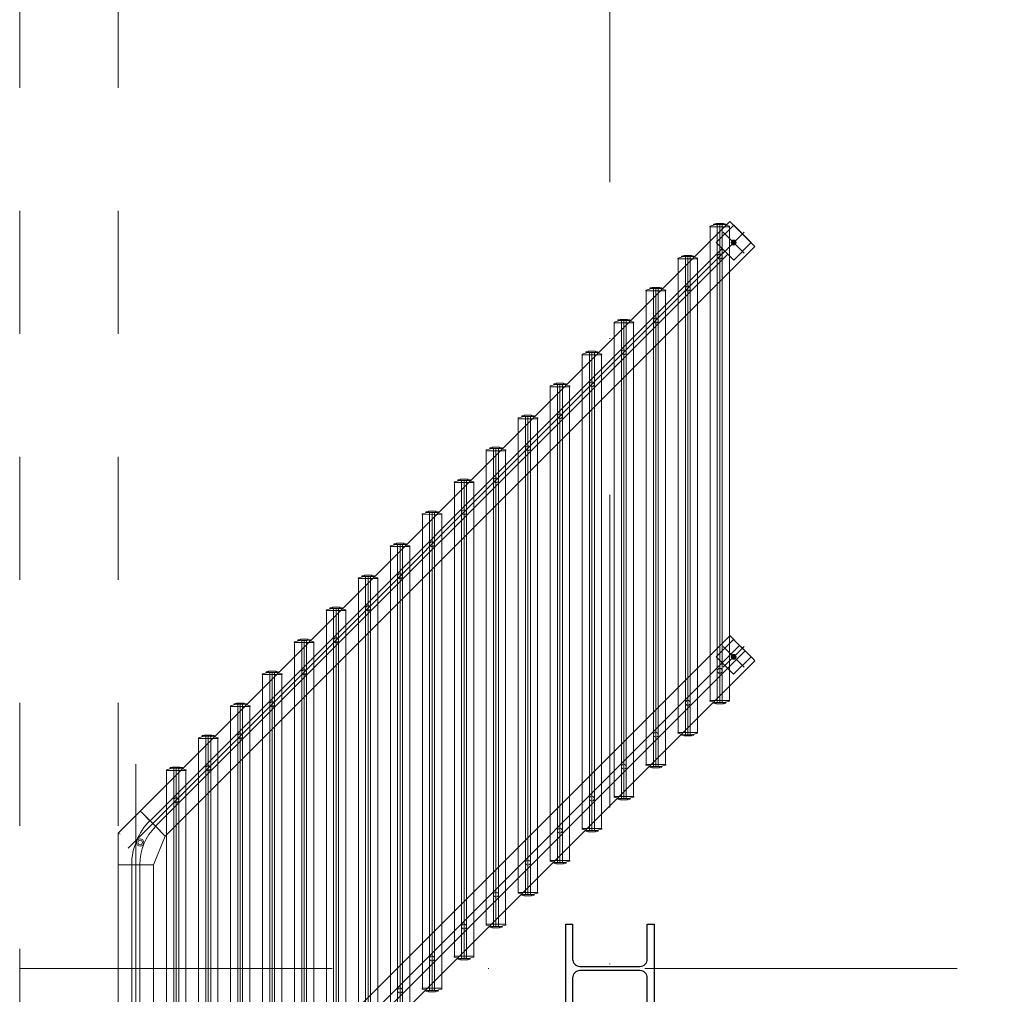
# Model space of a CAD drawing. Header units: metres. Extents: x 10441 to 19716, y -6570 to 1447.
# Tile 12 of 136: x 15756 to 15956, y -4663 to -4465. Entities that reach past the tile are written whole.
import ezdxf
from ezdxf.enums import TextEntityAlignment as Align

# ---------------------------------------------------------------- set-up
doc = ezdxf.new("R2010")
doc.units = ezdxf.units.M
doc.header["$MEASUREMENT"] = 0
doc.linetypes.add('8', pattern=[0.5, 0.25, -0.25])
doc.linetypes.add('DASHDOT', pattern=[25.4, 12.7, -6.35, 0, -6.35])
for name, color, linetype, lineweight in [('#elektryczne', 8, 'Continuous', 20), ('_K_stal', 8, 'Continuous', 25), ('A_B.CIENKIE', 8, 'Continuous', 9), ('A_OSIE', 8, 'Continuous', 13), ('A_OZACZENIE DRZWI', 8, 'Continuous', 13), ('A_OZNACZENIA OKIEN', 8, 'Continuous', 13), ('A_STOLARKA', 8, 'Continuous', 5)]:
    doc.layers.add(name, color=color, linetype=linetype, lineweight=lineweight)
doc.styles.add('m1_romans', font='romans.shx', dxfattribs={"width": 0.8})

# ---------------------------------------------------------------- blocks, each defined once
blk = doc.blocks.new('podkład')
at = {"layer": '_K_stal', "color": 8}
blk.add_lwpolyline([(11701.09, -2403.7), (11702.49, -2403.7), (11702.49, -2421.7), (11701.09, -2421.7), (11701.09, -2414.62, 0.414214), (11699.59, -2413.12), (11687.39, -2413.12, 0.414214), (11685.89, -2414.62), (11685.89, -2421.7), (11684.49, -2421.7), (11684.49, -2403.7), (11685.89, -2403.7), (11685.89, -2410.77, 0.414214), (11687.39, -2412.27), (11699.59, -2412.27, 0.414214), (11701.09, -2410.77)], format="xyb", close=True, dxfattribs=at)
at = {"layer": 'A_B.CIENKIE', "color": 8, "linetype": '8', "ltscale": 100}
for p, q in [((11573.49, -2008.7), (11573.49, -4224.7)), ((11593.49, -2008.7), (11593.49, -4188.5))]:
    blk.add_line(p, q, dxfattribs=at)
at = {"layer": 'A_OSIE', "color": 8, "linetype": 'DASHDOT', "ltscale": 5}
for p, q in [((11693.49, -4159.34), (11693.49, -2044.7)), ((11573.49, -2412.72), (12973.49, -2412.72))]:
    blk.add_line(p, q, dxfattribs=at)
at = {"layer": 'A_STOLARKA', "color": 8}
for p, q in [((11598.01, -2380.69), (11717.87, -2260.83)), ((11713.82, -2261.79), (11715.02, -2261.49)), ((11713.82, -2261.94), (11717.82, -2261.94)), ((11713.86, -2358.21), (11713.86, -2261.94)), ((11714.57, -2261.42), (11714.57, -2261.6)), ((11715.02, -2261.49), (11714.57, -2261.49)), ((11714.61, -2261.37), (11715.07, -2261.29)), ((11715.02, -2261.49), (11715.07, -2261.49)), ((11715.02, -2261.49), (11716.62, -2261.49)), ((11715.07, -2261.49), (11715.07, -2261.29)), ((11715.11, -2265.14), (11718.65, -2261.61)), ((11715.12, -2261.24), (11716.52, -2261.24)), ((11715.42, -2261.49), (11715.32, -2261.59)), ((11715.32, -2358.55), (11715.32, -2261.59)), ((11716.22, -2261.49), (11715.42, -2261.49)), ((11715.82, -2261.47), (11715.82, -2358.66)), ((11716.32, -2261.59), (11716.22, -2261.49)), ((11716.32, -2261.59), (11716.32, -2358.55)), ((11716.57, -2261.29), (11717.03, -2261.37)), ((11716.57, -2261.49), (11716.57, -2261.29)), ((11716.57, -2261.49), (11716.62, -2261.49)), ((11717.07, -2261.49), (11716.62, -2261.49)), ((11716.62, -2261.49), (11717.82, -2261.79)), ((11717.07, -2261.6), (11717.07, -2261.42)), ((11717.79, -2261.94), (11717.79, -2358.21)), ((11717.87, -2260.83), (11719.85, -2262.81)), ((11718.65, -2261.61), (11722.18, -2265.14)), ((11719.85, -2262.81), (11720.38, -2263.34)), ((11720.38, -2263.34), (11720.42, -2263.37)), ((11720.42, -2263.37), (11720.45, -2263.41)), ((11720.45, -2263.41), (11720.98, -2263.94)), ((11720.98, -2263.94), (11722.96, -2265.92)), ((11603.1, -2385.78), (11722.96, -2265.92)), ((11718.65, -2268.68), (11715.11, -2265.14)), ((11718.36, -2265.16), (11718.49, -2264.9)), ((11718.52, -2265.4), (11718.36, -2265.16)), ((11718.49, -2264.9), (11718.78, -2264.88)), ((11718.81, -2265.38), (11718.52, -2265.4)), ((11722.18, -2265.14), (11718.65, -2268.68)), ((11718.78, -2264.88), (11718.94, -2265.13)), ((11718.94, -2265.13), (11718.81, -2265.38)), ((11722.96, -2265.92), (11722.68, -2265.64)), ((11595.55, -2388.23), (11716.88, -2266.91)), ((11599.99, -2382.67), (11716.32, -2266.34)), ((11601.12, -2383.8), (11717.45, -2267.48)), ((11708.07, -2267.92), (11708.07, -2268.1)), ((11708.11, -2267.87), (11708.57, -2267.79)), ((11708.57, -2267.99), (11708.57, -2267.79)), ((11708.62, -2267.74), (11710.02, -2267.74)), ((11710.07, -2267.79), (11710.53, -2267.87)), ((11710.07, -2267.99), (11710.07, -2267.79)), ((11710.57, -2268.1), (11710.57, -2267.92)), ((11707.32, -2268.29), (11708.52, -2267.99)), ((11707.32, -2268.44), (11711.32, -2268.44)), ((11707.36, -2364.72), (11707.36, -2268.44)), ((11708.52, -2267.99), (11708.07, -2267.99)), ((11708.52, -2267.99), (11708.57, -2267.99)), ((11708.52, -2267.99), (11710.12, -2267.99)), ((11708.92, -2267.99), (11708.82, -2268.09)), ((11708.82, -2365.06), (11708.82, -2268.09)), ((11709.72, -2267.99), (11708.92, -2267.99)), ((11709.32, -2267.97), (11709.32, -2365.17)), ((11709.82, -2268.09), (11709.72, -2267.99)), ((11709.82, -2268.09), (11709.82, -2365.06)), ((11710.07, -2267.99), (11710.12, -2267.99)), ((11710.57, -2267.99), (11710.12, -2267.99)), ((11710.12, -2267.99), (11711.32, -2268.29)), ((11711.29, -2268.44), (11711.29, -2364.72)), ((11700.82, -2274.79), (11702.02, -2274.49)), ((11700.82, -2274.94), (11704.82, -2274.94)), ((11700.86, -2371.22), (11700.86, -2274.94)), ((11701.57, -2274.42), (11701.57, -2274.6)), ((11702.02, -2274.49), (11701.57, -2274.49)), ((11701.61, -2274.37), (11702.07, -2274.29)), ((11702.02, -2274.49), (11702.07, -2274.49)), ((11702.02, -2274.49), (11703.62, -2274.49)), ((11702.07, -2274.49), (11702.07, -2274.29)), ((11702.12, -2274.24), (11703.52, -2274.24)), ((11702.42, -2274.49), (11702.32, -2274.59)), ((11702.32, -2371.56), (11702.32, -2274.59)), ((11703.22, -2274.49), (11702.42, -2274.49)), ((11702.82, -2274.47), (11702.82, -2371.67)), ((11703.32, -2274.59), (11703.22, -2274.49)), ((11703.32, -2274.59), (11703.32, -2371.56)), ((11703.57, -2274.29), (11704.03, -2274.37)), ((11703.57, -2274.49), (11703.57, -2274.29)), ((11703.57, -2274.49), (11703.62, -2274.49)), ((11704.07, -2274.49), (11703.62, -2274.49)), ((11703.62, -2274.49), (11704.82, -2274.79)), ((11704.07, -2274.6), (11704.07, -2274.42)), ((11704.79, -2274.94), (11704.79, -2371.22)), ((11694.32, -2281.29), (11695.52, -2280.99)), ((11694.32, -2281.44), (11698.32, -2281.44)), ((11694.36, -2377.72), (11694.36, -2281.44)), ((11695.07, -2280.92), (11695.07, -2281.1)), ((11695.52, -2280.99), (11695.07, -2280.99)), ((11695.11, -2280.87), (11695.57, -2280.79)), ((11695.52, -2280.99), (11695.57, -2280.99)), ((11695.52, -2280.99), (11697.12, -2280.99)), ((11695.57, -2280.99), (11695.57, -2280.79)), ((11695.62, -2280.74), (11697.02, -2280.74)), ((11695.92, -2280.99), (11695.82, -2281.09)), ((11695.82, -2378.06), (11695.82, -2281.09)), ((11696.72, -2280.99), (11695.92, -2280.99)), ((11696.32, -2280.97), (11696.32, -2378.17)), ((11696.82, -2281.09), (11696.72, -2280.99)), ((11696.82, -2281.09), (11696.82, -2378.06)), ((11697.07, -2280.79), (11697.53, -2280.87)), ((11697.07, -2280.99), (11697.07, -2280.79)), ((11697.07, -2280.99), (11697.12, -2280.99)), ((11697.57, -2280.99), (11697.12, -2280.99)), ((11697.12, -2280.99), (11698.32, -2281.29)), ((11697.57, -2281.1), (11697.57, -2280.92)), ((11698.29, -2281.44), (11698.29, -2377.72)), ((11687.82, -2287.79), (11689.02, -2287.49)), ((11687.82, -2287.94), (11691.82, -2287.94)), ((11687.86, -2384.22), (11687.86, -2287.94)), ((11688.57, -2287.42), (11688.57, -2287.6)), ((11689.02, -2287.49), (11688.57, -2287.49)), ((11688.61, -2287.37), (11689.07, -2287.29)), ((11689.02, -2287.49), (11689.07, -2287.49)), ((11689.02, -2287.49), (11690.62, -2287.49)), ((11689.07, -2287.49), (11689.07, -2287.29)), ((11689.12, -2287.24), (11690.52, -2287.24)), ((11689.42, -2287.49), (11689.32, -2287.59)), ((11689.32, -2384.56), (11689.32, -2287.59)), ((11690.22, -2287.49), (11689.42, -2287.49)), ((11689.82, -2287.47), (11689.82, -2384.67)), ((11690.32, -2287.59), (11690.22, -2287.49)), ((11690.32, -2287.59), (11690.32, -2384.56)), ((11690.57, -2287.29), (11691.03, -2287.37)), ((11690.57, -2287.49), (11690.57, -2287.29)), ((11690.57, -2287.49), (11690.62, -2287.49)), ((11691.07, -2287.49), (11690.62, -2287.49)), ((11690.62, -2287.49), (11691.82, -2287.79)), ((11691.07, -2287.6), (11691.07, -2287.42)), ((11691.79, -2287.94), (11691.79, -2384.22)), ((11682.07, -2293.92), (11682.07, -2294.1)), ((11682.11, -2293.87), (11682.57, -2293.79)), ((11682.57, -2293.99), (11682.57, -2293.79)), ((11682.62, -2293.74), (11684.02, -2293.74)), ((11684.07, -2293.79), (11684.53, -2293.87)), ((11684.07, -2293.99), (11684.07, -2293.79)), ((11684.57, -2294.1), (11684.57, -2293.92)), ((11681.32, -2294.29), (11682.52, -2293.99)), ((11681.32, -2294.44), (11685.32, -2294.44)), ((11681.36, -2390.72), (11681.36, -2294.44)), ((11682.52, -2293.99), (11682.07, -2293.99)), ((11682.52, -2293.99), (11682.57, -2293.99)), ((11682.52, -2293.99), (11684.12, -2293.99)), ((11682.92, -2293.99), (11682.82, -2294.09)), ((11682.82, -2391.06), (11682.82, -2294.09)), ((11683.72, -2293.99), (11682.92, -2293.99)), ((11683.32, -2293.97), (11683.32, -2391.17)), ((11683.82, -2294.09), (11683.72, -2293.99)), ((11683.82, -2294.09), (11683.82, -2391.06)), ((11684.07, -2293.99), (11684.12, -2293.99)), ((11684.57, -2293.99), (11684.12, -2293.99)), ((11684.12, -2293.99), (11685.32, -2294.29)), ((11685.29, -2294.44), (11685.29, -2390.72)), ((11674.82, -2300.79), (11676.02, -2300.49)), ((11674.82, -2300.94), (11678.82, -2300.94)), ((11674.86, -2397.22), (11674.86, -2300.94)), ((11675.57, -2300.42), (11675.57, -2300.6)), ((11676.02, -2300.49), (11675.57, -2300.49)), ((11675.61, -2300.37), (11676.07, -2300.29)), ((11676.02, -2300.49), (11676.07, -2300.49)), ((11676.02, -2300.49), (11677.62, -2300.49)), ((11676.07, -2300.49), (11676.07, -2300.29)), ((11676.12, -2300.24), (11677.52, -2300.24)), ((11676.42, -2300.49), (11676.32, -2300.59)), ((11676.32, -2397.56), (11676.32, -2300.59)), ((11677.22, -2300.49), (11676.42, -2300.49)), ((11676.82, -2300.47), (11676.82, -2397.67)), ((11677.32, -2300.59), (11677.22, -2300.49)), ((11677.32, -2300.59), (11677.32, -2397.56)), ((11677.57, -2300.29), (11678.03, -2300.37)), ((11677.57, -2300.49), (11677.57, -2300.29)), ((11677.57, -2300.49), (11677.62, -2300.49)), ((11678.07, -2300.49), (11677.62, -2300.49)), ((11677.62, -2300.49), (11678.82, -2300.79)), ((11678.07, -2300.6), (11678.07, -2300.42)), ((11678.79, -2300.94), (11678.79, -2397.22)), ((11668.32, -2307.29), (11669.52, -2306.99)), ((11668.32, -2307.44), (11672.32, -2307.44)), ((11668.36, -2403.72), (11668.36, -2307.44)), ((11669.07, -2306.92), (11669.07, -2307.1)), ((11669.52, -2306.99), (11669.07, -2306.99)), ((11669.11, -2306.87), (11669.57, -2306.79)), ((11669.52, -2306.99), (11669.57, -2306.99)), ((11669.52, -2306.99), (11671.12, -2306.99)), ((11669.57, -2306.99), (11669.57, -2306.79)), ((11669.62, -2306.74), (11671.02, -2306.74)), ((11669.92, -2306.99), (11669.82, -2307.09)), ((11669.82, -2404.06), (11669.82, -2307.09)), ((11670.72, -2306.99), (11669.92, -2306.99)), ((11670.32, -2306.97), (11670.32, -2404.17)), ((11670.82, -2307.09), (11670.72, -2306.99)), ((11670.82, -2307.09), (11670.82, -2404.06)), ((11671.07, -2306.79), (11671.53, -2306.87)), ((11671.07, -2306.99), (11671.07, -2306.79)), ((11671.07, -2306.99), (11671.12, -2306.99)), ((11671.57, -2306.99), (11671.12, -2306.99)), ((11671.12, -2306.99), (11672.32, -2307.29)), ((11671.57, -2307.1), (11671.57, -2306.92)), ((11672.29, -2307.44), (11672.29, -2403.72)), ((11661.82, -2313.79), (11663.02, -2313.49)), ((11661.82, -2313.94), (11665.82, -2313.94)), ((11661.86, -2410.22), (11661.86, -2313.94)), ((11662.57, -2313.42), (11662.57, -2313.6)), ((11663.02, -2313.49), (11662.57, -2313.49)), ((11662.61, -2313.37), (11663.07, -2313.29)), ((11663.02, -2313.49), (11663.07, -2313.49)), ((11663.02, -2313.49), (11664.62, -2313.49)), ((11663.07, -2313.49), (11663.07, -2313.29)), ((11663.12, -2313.24), (11664.52, -2313.24)), ((11663.42, -2313.49), (11663.32, -2313.59)), ((11663.32, -2410.56), (11663.32, -2313.59)), ((11664.22, -2313.49), (11663.42, -2313.49)), ((11663.82, -2313.47), (11663.82, -2410.67)), ((11664.32, -2313.59), (11664.22, -2313.49)), ((11664.32, -2313.59), (11664.32, -2410.56)), ((11664.57, -2313.29), (11665.03, -2313.37)), ((11664.57, -2313.49), (11664.57, -2313.29)), ((11664.57, -2313.49), (11664.62, -2313.49)), ((11665.07, -2313.49), (11664.62, -2313.49)), ((11664.62, -2313.49), (11665.82, -2313.79)), ((11665.07, -2313.6), (11665.07, -2313.42)), ((11665.79, -2313.94), (11665.79, -2410.22)), ((11656.07, -2319.92), (11656.07, -2320.1)), ((11656.52, -2319.99), (11656.07, -2319.99)), ((11656.11, -2319.87), (11656.57, -2319.79)), ((11656.52, -2319.99), (11656.57, -2319.99)), ((11656.57, -2319.99), (11656.57, -2319.79)), ((11656.62, -2319.74), (11658.02, -2319.74)), ((11657.32, -2319.97), (11657.32, -2417.17)), ((11658.07, -2319.79), (11658.53, -2319.87)), ((11658.07, -2319.99), (11658.07, -2319.79)), ((11658.07, -2319.99), (11658.12, -2319.99)), ((11658.57, -2319.99), (11658.12, -2319.99)), ((11658.57, -2320.1), (11658.57, -2319.92)), ((11655.32, -2320.3), (11656.52, -2319.99)), ((11655.32, -2320.45), (11659.32, -2320.44)), ((11655.36, -2416.72), (11655.36, -2320.45)), ((11656.52, -2319.99), (11658.12, -2319.99)), ((11656.92, -2319.99), (11656.82, -2320.09)), ((11656.82, -2417.06), (11656.82, -2320.09)), ((11657.72, -2319.99), (11656.92, -2319.99)), ((11657.82, -2320.09), (11657.72, -2319.99)), ((11657.82, -2320.09), (11657.82, -2417.06)), ((11658.12, -2319.99), (11659.32, -2320.29)), ((11659.29, -2320.44), (11659.29, -2416.72)), ((11648.82, -2326.8), (11650.02, -2326.49)), ((11648.82, -2326.95), (11652.82, -2326.94)), ((11648.86, -2423.22), (11648.86, -2326.95)), ((11649.57, -2326.42), (11649.57, -2326.6)), ((11650.02, -2326.49), (11649.57, -2326.49)), ((11649.61, -2326.37), (11650.07, -2326.29)), ((11650.02, -2326.49), (11650.07, -2326.49)), ((11650.02, -2326.49), (11651.62, -2326.49)), ((11650.07, -2326.49), (11650.07, -2326.29)), ((11650.12, -2326.24), (11651.52, -2326.24)), ((11650.42, -2326.49), (11650.32, -2326.59)), ((11650.32, -2423.56), (11650.32, -2326.59)), ((11651.22, -2326.49), (11650.42, -2326.49)), ((11650.82, -2326.47), (11650.82, -2423.67)), ((11651.32, -2326.59), (11651.22, -2326.49)), ((11651.32, -2326.59), (11651.32, -2423.56)), ((11651.57, -2326.29), (11652.03, -2326.37)), ((11651.57, -2326.49), (11651.57, -2326.29)), ((11651.57, -2326.49), (11651.62, -2326.49)), ((11652.07, -2326.49), (11651.62, -2326.49)), ((11651.62, -2326.49), (11652.82, -2326.79)), ((11652.07, -2326.6), (11652.07, -2326.42)), ((11652.78, -2326.94), (11652.79, -2423.22)), ((11642.32, -2333.3), (11643.52, -2333)), ((11642.32, -2333.45), (11646.32, -2333.44)), ((11642.36, -2429.72), (11642.36, -2333.45)), ((11643.07, -2332.92), (11643.07, -2333.1)), ((11643.52, -2332.99), (11643.07, -2332.99)), ((11643.11, -2332.87), (11643.57, -2332.79)), ((11643.52, -2332.99), (11643.57, -2332.99)), ((11643.52, -2333), (11645.12, -2332.99)), ((11643.57, -2333), (11643.57, -2332.8)), ((11643.62, -2332.75), (11645.02, -2332.74)), ((11643.92, -2332.99), (11643.82, -2333.09)), ((11643.82, -2430.06), (11643.82, -2333.09)), ((11644.72, -2332.99), (11643.92, -2332.99)), ((11644.32, -2332.97), (11644.32, -2430.17)), ((11644.82, -2333.09), (11644.72, -2332.99)), ((11644.82, -2333.09), (11644.82, -2430.06)), ((11645.07, -2332.79), (11645.53, -2332.87)), ((11645.07, -2332.99), (11645.07, -2332.79)), ((11645.07, -2332.99), (11645.12, -2332.99)), ((11645.57, -2332.99), (11645.12, -2332.99)), ((11645.12, -2332.99), (11646.32, -2333.29)), ((11645.57, -2333.1), (11645.57, -2332.92)), ((11646.28, -2333.44), (11646.29, -2429.72)), ((11635.82, -2339.8), (11637.02, -2339.5)), ((11635.82, -2339.95), (11639.82, -2339.94)), ((11635.86, -2436.22), (11635.86, -2339.95)), ((11636.57, -2339.42), (11636.57, -2339.61)), ((11637.02, -2339.49), (11636.57, -2339.49)), ((11636.61, -2339.37), (11637.07, -2339.29)), ((11637.02, -2339.49), (11637.07, -2339.49)), ((11637.02, -2339.5), (11638.62, -2339.49)), ((11637.07, -2339.5), (11637.07, -2339.3)), ((11637.12, -2339.25), (11638.52, -2339.24)), ((11637.42, -2339.5), (11637.32, -2339.6)), ((11637.32, -2436.56), (11637.32, -2339.59)), ((11638.22, -2339.49), (11637.42, -2339.5)), ((11637.82, -2339.47), (11637.82, -2436.67)), ((11638.32, -2339.59), (11638.22, -2339.49)), ((11638.32, -2339.59), (11638.32, -2436.56)), ((11638.57, -2339.29), (11639.03, -2339.37)), ((11638.57, -2339.49), (11638.57, -2339.29)), ((11638.57, -2339.49), (11638.62, -2339.49)), ((11639.07, -2339.49), (11638.62, -2339.49)), ((11638.62, -2339.49), (11639.82, -2339.79)), ((11639.07, -2339.6), (11639.07, -2339.42)), ((11639.78, -2339.94), (11639.79, -2436.22)), ((11717.79, -2345.12), (11608.69, -2454.22)), ((11629.32, -2346.3), (11630.52, -2346)), ((11630.07, -2345.92), (11630.07, -2346.11)), ((11630.52, -2345.99), (11630.07, -2345.99)), ((11630.11, -2345.87), (11630.57, -2345.79)), ((11630.52, -2345.99), (11630.57, -2345.99)), ((11630.52, -2346), (11632.12, -2345.99)), ((11630.57, -2346), (11630.57, -2345.8)), ((11630.62, -2345.75), (11632.02, -2345.74)), ((11630.92, -2346), (11630.82, -2346.1)), ((11631.72, -2346), (11630.92, -2346)), ((11631.32, -2345.97), (11631.32, -2443.17)), ((11631.82, -2346.09), (11631.72, -2346)), ((11632.07, -2345.79), (11632.53, -2345.87)), ((11632.07, -2345.99), (11632.07, -2345.79)), ((11632.07, -2345.99), (11632.12, -2345.99)), ((11632.57, -2345.99), (11632.12, -2345.99)), ((11632.12, -2345.99), (11633.32, -2346.29)), ((11632.57, -2346.1), (11632.57, -2345.92)), ((11715.11, -2349.35), (11718.64, -2345.82)), ((11717.87, -2345.04), (11719.85, -2347.02)), ((11718.64, -2345.82), (11722.18, -2349.35)), ((11719.85, -2347.02), (11610.67, -2456.2)), ((11629.32, -2346.45), (11633.32, -2346.44)), ((11629.36, -2442.72), (11629.36, -2346.45)), ((11630.82, -2443.06), (11630.82, -2346.1)), ((11631.82, -2346.09), (11631.82, -2443.06)), ((11633.28, -2346.44), (11633.29, -2442.72)), ((11719.85, -2347.02), (11720.38, -2347.55)), ((11720.38, -2347.55), (11720.41, -2347.59)), ((11720.41, -2347.59), (11720.45, -2347.62)), ((11720.45, -2347.62), (11720.98, -2348.15)), ((11720.98, -2348.15), (11611.8, -2457.33)), ((11718.64, -2352.89), (11715.11, -2349.35)), ((11718.36, -2349.37), (11718.49, -2349.11)), ((11718.51, -2349.61), (11718.36, -2349.37)), ((11718.49, -2349.11), (11718.77, -2349.1)), ((11718.8, -2349.6), (11718.51, -2349.61)), ((11722.18, -2349.35), (11718.64, -2352.89)), ((11718.77, -2349.1), (11718.93, -2349.34)), ((11718.93, -2349.34), (11718.8, -2349.6)), ((11720.98, -2348.15), (11722.67, -2349.85)), ((11722.96, -2350.13), (11722.67, -2349.85)), ((11722.96, -2350.13), (11613.78, -2459.31)), ((11622.82, -2352.8), (11624.02, -2352.5)), ((11622.82, -2352.95), (11626.82, -2352.94)), ((11622.86, -2449.22), (11622.86, -2352.95)), ((11623.57, -2352.42), (11623.57, -2352.61)), ((11624.02, -2352.49), (11623.57, -2352.49)), ((11623.61, -2352.37), (11624.07, -2352.29)), ((11624.02, -2352.49), (11624.07, -2352.49)), ((11624.02, -2352.5), (11625.62, -2352.5)), ((11624.07, -2352.5), (11624.07, -2352.3)), ((11624.12, -2352.25), (11625.52, -2352.25)), ((11624.42, -2352.5), (11624.32, -2352.6)), ((11624.32, -2449.56), (11624.32, -2352.6)), ((11625.22, -2352.5), (11624.42, -2352.5)), ((11624.82, -2352.47), (11624.82, -2449.67)), ((11625.32, -2352.6), (11625.22, -2352.5)), ((11625.32, -2352.6), (11625.32, -2449.56)), ((11625.57, -2352.29), (11626.03, -2352.37)), ((11625.57, -2352.5), (11625.57, -2352.3)), ((11625.57, -2352.49), (11625.62, -2352.49)), ((11626.07, -2352.49), (11625.62, -2352.49)), ((11625.62, -2352.5), (11626.82, -2352.79)), ((11626.07, -2352.6), (11626.07, -2352.42)), ((11626.78, -2352.94), (11626.79, -2449.22)), ((11616.32, -2359.3), (11617.52, -2359)), ((11616.32, -2359.45), (11620.32, -2359.44)), ((11616.36, -2455.72), (11616.36, -2359.45)), ((11617.07, -2358.92), (11617.07, -2359.11)), ((11617.52, -2358.99), (11617.07, -2358.99)), ((11617.11, -2358.87), (11617.57, -2358.79)), ((11617.52, -2358.99), (11617.57, -2358.99)), ((11617.52, -2359), (11619.12, -2359)), ((11617.57, -2359), (11617.57, -2358.8)), ((11617.62, -2358.75), (11619.02, -2358.75)), ((11617.92, -2359), (11617.82, -2359.1)), ((11617.82, -2456.06), (11617.82, -2359.1)), ((11618.72, -2359), (11617.92, -2359)), ((11618.32, -2358.98), (11618.32, -2456.17)), ((11618.82, -2359.1), (11618.72, -2359)), ((11618.82, -2359.1), (11618.82, -2456.06)), ((11619.07, -2358.79), (11619.53, -2358.87)), ((11619.07, -2359), (11619.07, -2358.8)), ((11619.07, -2358.99), (11619.12, -2358.99)), ((11619.57, -2358.99), (11619.12, -2358.99)), ((11619.12, -2359), (11620.32, -2359.29)), ((11619.57, -2359.1), (11619.57, -2358.92)), ((11620.28, -2359.44), (11620.29, -2455.72)), ((11713.82, -2358.21), (11717.82, -2358.21)), ((11713.82, -2358.36), (11715.02, -2358.66)), ((11714.57, -2358.74), (11714.57, -2358.56)), ((11715.02, -2358.67), (11714.57, -2358.67)), ((11714.62, -2358.79), (11715.07, -2358.87)), ((11715.02, -2358.66), (11716.62, -2358.66)), ((11715.02, -2358.67), (11715.07, -2358.67)), ((11715.07, -2358.66), (11715.07, -2358.86)), ((11715.12, -2358.91), (11716.52, -2358.91)), ((11715.42, -2358.66), (11715.32, -2358.55)), ((11716.22, -2358.66), (11715.42, -2358.66)), ((11716.32, -2358.55), (11716.22, -2358.66)), ((11716.57, -2358.66), (11716.57, -2358.86)), ((11716.57, -2358.67), (11716.62, -2358.67)), ((11716.57, -2358.87), (11717.03, -2358.79)), ((11716.62, -2358.66), (11717.82, -2358.36)), ((11717.07, -2358.67), (11716.62, -2358.67)), ((11717.07, -2358.56), (11717.07, -2358.74)), ((11609.82, -2365.8), (11611.02, -2365.5)), ((11609.82, -2365.95), (11613.82, -2365.94)), ((11609.86, -2462.22), (11609.86, -2365.95)), ((11610.57, -2365.42), (11610.57, -2365.61)), ((11611.02, -2365.49), (11610.57, -2365.49)), ((11610.61, -2365.37), (11611.07, -2365.29)), ((11611.02, -2365.49), (11611.07, -2365.49)), ((11611.02, -2365.5), (11612.62, -2365.5)), ((11611.07, -2365.5), (11611.07, -2365.3)), ((11611.12, -2365.25), (11612.52, -2365.25)), ((11611.42, -2365.5), (11611.32, -2365.6)), ((11611.32, -2462.56), (11611.32, -2365.6)), ((11612.22, -2365.5), (11611.42, -2365.5)), ((11611.82, -2365.48), (11611.82, -2462.67)), ((11612.32, -2365.6), (11612.22, -2365.5)), ((11612.32, -2365.6), (11612.32, -2462.56)), ((11612.57, -2365.29), (11613.03, -2365.37)), ((11612.57, -2365.5), (11612.57, -2365.3)), ((11612.57, -2365.49), (11612.62, -2365.49)), ((11613.07, -2365.49), (11612.62, -2365.49)), ((11612.62, -2365.5), (11613.82, -2365.79)), ((11613.07, -2365.61), (11613.07, -2365.42)), ((11613.78, -2365.94), (11613.79, -2462.22)), ((11707.32, -2364.72), (11711.32, -2364.72)), ((11707.32, -2364.87), (11708.52, -2365.17)), ((11708.07, -2365.24), (11708.07, -2365.06)), ((11708.52, -2365.17), (11708.07, -2365.17)), ((11708.12, -2365.29), (11708.57, -2365.37)), ((11708.52, -2365.17), (11708.57, -2365.17)), ((11708.52, -2365.17), (11710.12, -2365.17)), ((11708.57, -2365.17), (11708.57, -2365.37)), ((11708.62, -2365.42), (11710.02, -2365.42)), ((11708.92, -2365.17), (11708.82, -2365.06)), ((11709.72, -2365.17), (11708.92, -2365.17)), ((11709.82, -2365.06), (11709.72, -2365.17)), ((11710.07, -2365.17), (11710.12, -2365.17)), ((11710.07, -2365.17), (11710.07, -2365.37)), ((11710.07, -2365.37), (11710.53, -2365.29)), ((11710.12, -2365.17), (11711.32, -2364.87)), ((11710.57, -2365.17), (11710.12, -2365.17)), ((11710.57, -2365.06), (11710.57, -2365.24)), ((11597.09, -2467.28), (11597.09, -2371.15)), ((11603.32, -2372.3), (11604.52, -2372)), ((11604.07, -2371.92), (11604.07, -2372.11)), ((11604.52, -2371.99), (11604.07, -2371.99)), ((11604.11, -2371.87), (11604.57, -2371.79)), ((11604.52, -2371.99), (11604.57, -2371.99)), ((11604.52, -2372), (11606.12, -2372)), ((11604.57, -2372), (11604.57, -2371.8)), ((11604.62, -2371.75), (11606.02, -2371.75)), ((11604.92, -2372), (11604.82, -2372.1)), ((11605.72, -2372), (11604.92, -2372)), ((11605.32, -2371.98), (11605.32, -2469.17)), ((11605.82, -2372.1), (11605.72, -2372)), ((11606.07, -2371.79), (11606.53, -2371.87)), ((11606.07, -2372), (11606.07, -2371.8)), ((11606.07, -2371.99), (11606.12, -2371.99)), ((11606.57, -2371.99), (11606.12, -2371.99)), ((11606.12, -2372), (11607.32, -2372.3)), ((11606.57, -2372.11), (11606.57, -2371.92)), ((11700.82, -2371.22), (11704.82, -2371.22)), ((11700.82, -2371.37), (11702.02, -2371.67)), ((11701.57, -2371.74), (11701.57, -2371.56)), ((11702.02, -2371.67), (11701.57, -2371.67)), ((11701.62, -2371.79), (11702.07, -2371.87)), ((11702.02, -2371.67), (11702.07, -2371.67)), ((11702.02, -2371.67), (11703.62, -2371.67)), ((11702.07, -2371.67), (11702.07, -2371.87)), ((11702.12, -2371.92), (11703.52, -2371.92)), ((11702.42, -2371.67), (11702.32, -2371.56)), ((11703.22, -2371.67), (11702.42, -2371.67)), ((11703.32, -2371.56), (11703.22, -2371.67)), ((11703.57, -2371.67), (11703.62, -2371.67)), ((11703.57, -2371.67), (11703.57, -2371.87)), ((11703.57, -2371.87), (11704.03, -2371.79)), ((11703.62, -2371.67), (11704.82, -2371.37)), ((11704.07, -2371.67), (11703.62, -2371.67)), ((11704.07, -2371.56), (11704.07, -2371.74)), ((11603.32, -2372.45), (11607.32, -2372.45)), ((11603.36, -2468.72), (11603.36, -2372.45)), ((11604.82, -2469.06), (11604.82, -2372.1)), ((11605.82, -2372.1), (11605.82, -2469.06)), ((11607.28, -2372.45), (11607.29, -2468.72)), ((11694.32, -2377.72), (11698.32, -2377.72)), ((11694.32, -2377.87), (11695.52, -2378.17)), ((11697.12, -2378.17), (11698.32, -2377.87)), ((11695.07, -2378.24), (11695.07, -2378.06)), ((11695.52, -2378.17), (11695.07, -2378.17)), ((11695.12, -2378.29), (11695.57, -2378.37)), ((11695.52, -2378.17), (11695.57, -2378.17)), ((11695.52, -2378.17), (11697.12, -2378.17)), ((11695.57, -2378.17), (11695.57, -2378.37)), ((11695.62, -2378.42), (11697.02, -2378.42)), ((11695.92, -2378.17), (11695.82, -2378.06)), ((11696.72, -2378.17), (11695.92, -2378.17)), ((11696.82, -2378.06), (11696.72, -2378.17)), ((11697.07, -2378.17), (11697.12, -2378.17)), ((11697.07, -2378.17), (11697.07, -2378.37)), ((11697.07, -2378.37), (11697.53, -2378.29)), ((11697.57, -2378.17), (11697.12, -2378.17)), ((11697.57, -2378.06), (11697.57, -2378.24)), ((11598.01, -2380.69), (11593.49, -2385.21)), ((11598.01, -2380.69), (11598.3, -2380.97)), ((11598.3, -2380.97), (11598.01, -2380.69)), ((11598.3, -2380.97), (11599.98, -2382.65)), ((11598.3, -2380.97), (11599.99, -2382.67)), ((11599.99, -2382.67), (11601.12, -2383.8)), ((11601.12, -2383.8), (11602.82, -2385.5)), ((11601.14, -2383.81), (11603.1, -2385.78)), ((11593.49, -2385.21), (11593.89, -2385.38)), ((11593.49, -2385.21), (11593.49, -2385.78)), ((11593.49, -2389.17), (11593.49, -2385.78)), ((11600.69, -2391.61), (11603.1, -2385.78)), ((11687.82, -2384.22), (11691.82, -2384.22)), ((11687.82, -2384.37), (11689.02, -2384.67)), ((11688.57, -2384.74), (11688.57, -2384.56)), ((11689.02, -2384.67), (11688.57, -2384.67)), ((11688.61, -2384.79), (11689.07, -2384.87)), ((11689.02, -2384.67), (11689.07, -2384.67)), ((11689.02, -2384.67), (11690.62, -2384.67)), ((11689.07, -2384.67), (11689.07, -2384.87)), ((11689.12, -2384.92), (11690.52, -2384.92)), ((11689.42, -2384.67), (11689.32, -2384.56)), ((11690.22, -2384.67), (11689.42, -2384.67)), ((11690.32, -2384.56), (11690.22, -2384.67)), ((11690.57, -2384.67), (11690.62, -2384.67)), ((11690.57, -2384.67), (11690.57, -2384.87)), ((11690.57, -2384.87), (11691.03, -2384.79)), ((11690.62, -2384.67), (11691.82, -2384.37)), ((11691.07, -2384.67), (11690.62, -2384.67)), ((11691.07, -2384.56), (11691.07, -2384.74)), ((11593.49, -2388.81), (11593.49, -2467.28)), ((11593.49, -2389.17), (11593.49, -2391.61)), ((11593.89, -2391.61), (11593.49, -2391.61)), ((11593.49, -2391.61), (11593.89, -2391.61)), ((11593.89, -2391.61), (11596.27, -2391.61)), ((11596.29, -2391.61), (11593.89, -2391.61)), ((11596.29, -2390.9), (11596.29, -2464.48)), ((11596.29, -2391.61), (11597.89, -2391.61)), ((11597.89, -2391.61), (11597.89, -2462.88)), ((11600.29, -2391.61), (11597.89, -2391.61)), ((11597.91, -2391.61), (11600.69, -2391.61)), ((11600.69, -2391.61), (11600.69, -2460.08)), ((11681.32, -2390.72), (11685.32, -2390.72)), ((11681.32, -2390.87), (11682.52, -2391.17)), ((11682.07, -2391.24), (11682.07, -2391.06)), ((11682.52, -2391.17), (11682.07, -2391.17)), ((11682.11, -2391.29), (11682.57, -2391.37)), ((11682.52, -2391.17), (11682.57, -2391.17)), ((11682.52, -2391.17), (11684.12, -2391.17)), ((11682.57, -2391.17), (11682.57, -2391.37)), ((11682.62, -2391.42), (11684.02, -2391.42)), ((11682.92, -2391.17), (11682.82, -2391.06)), ((11683.72, -2391.17), (11682.92, -2391.17)), ((11683.82, -2391.06), (11683.72, -2391.17)), ((11684.07, -2391.17), (11684.12, -2391.17)), ((11684.07, -2391.17), (11684.07, -2391.37)), ((11684.07, -2391.37), (11684.53, -2391.29)), ((11684.12, -2391.17), (11685.32, -2390.87)), ((11684.57, -2391.17), (11684.12, -2391.17)), ((11684.57, -2391.06), (11684.57, -2391.24)), ((11674.82, -2397.22), (11678.82, -2397.22)), ((11674.82, -2397.37), (11676.02, -2397.67)), ((11675.57, -2397.74), (11675.57, -2397.56)), ((11676.02, -2397.67), (11675.57, -2397.67)), ((11675.61, -2397.79), (11676.07, -2397.87)), ((11676.02, -2397.67), (11676.07, -2397.67)), ((11676.02, -2397.67), (11677.62, -2397.67)), ((11676.07, -2397.67), (11676.07, -2397.87)), ((11676.12, -2397.92), (11677.52, -2397.92)), ((11676.42, -2397.67), (11676.32, -2397.56)), ((11677.22, -2397.67), (11676.42, -2397.67)), ((11677.32, -2397.56), (11677.22, -2397.67)), ((11677.57, -2397.67), (11677.62, -2397.67)), ((11677.57, -2397.67), (11677.57, -2397.87)), ((11677.57, -2397.87), (11678.03, -2397.79)), ((11677.62, -2397.67), (11678.82, -2397.37)), ((11678.07, -2397.67), (11677.62, -2397.67)), ((11678.07, -2397.56), (11678.07, -2397.74)), ((11668.32, -2403.72), (11672.32, -2403.72)), ((11668.32, -2403.87), (11669.52, -2404.17)), ((11669.07, -2404.24), (11669.07, -2404.06)), ((11669.92, -2404.17), (11669.82, -2404.06)), ((11670.82, -2404.06), (11670.72, -2404.17)), ((11671.12, -2404.17), (11672.32, -2403.87)), ((11671.57, -2404.06), (11671.57, -2404.24)), ((11669.52, -2404.17), (11669.07, -2404.17)), ((11669.11, -2404.29), (11669.57, -2404.37)), ((11669.52, -2404.17), (11669.57, -2404.17)), ((11669.52, -2404.17), (11671.12, -2404.17)), ((11669.57, -2404.17), (11669.57, -2404.37)), ((11669.62, -2404.42), (11671.02, -2404.42)), ((11670.72, -2404.17), (11669.92, -2404.17)), ((11671.07, -2404.17), (11671.12, -2404.17)), ((11671.07, -2404.17), (11671.07, -2404.37)), ((11671.07, -2404.37), (11671.53, -2404.29)), ((11671.57, -2404.17), (11671.12, -2404.17)), ((11661.82, -2410.22), (11665.82, -2410.22)), ((11661.82, -2410.37), (11663.02, -2410.67)), ((11662.57, -2410.74), (11662.57, -2410.56)), ((11663.02, -2410.67), (11662.57, -2410.67)), ((11662.61, -2410.79), (11663.07, -2410.87)), ((11663.02, -2410.67), (11663.07, -2410.67)), ((11663.02, -2410.67), (11664.62, -2410.67)), ((11663.07, -2410.67), (11663.07, -2410.87)), ((11663.12, -2410.92), (11664.52, -2410.92)), ((11663.42, -2410.67), (11663.32, -2410.56)), ((11664.22, -2410.67), (11663.42, -2410.67)), ((11664.32, -2410.56), (11664.22, -2410.67)), ((11664.57, -2410.67), (11664.62, -2410.67)), ((11664.57, -2410.67), (11664.57, -2410.87)), ((11664.57, -2410.87), (11665.03, -2410.79)), ((11664.62, -2410.67), (11665.82, -2410.37)), ((11665.07, -2410.67), (11664.62, -2410.67)), ((11665.07, -2410.56), (11665.07, -2410.74)), ((11655.32, -2416.72), (11659.32, -2416.72)), ((11655.32, -2416.87), (11656.52, -2417.17)), ((11656.07, -2417.24), (11656.07, -2417.06)), ((11656.52, -2417.17), (11656.07, -2417.17)), ((11656.11, -2417.29), (11656.57, -2417.37)), ((11656.52, -2417.17), (11656.57, -2417.17)), ((11656.52, -2417.17), (11658.12, -2417.17)), ((11656.57, -2417.17), (11656.57, -2417.37)), ((11656.62, -2417.42), (11658.02, -2417.42)), ((11656.92, -2417.17), (11656.82, -2417.06)), ((11657.72, -2417.17), (11656.92, -2417.17)), ((11657.82, -2417.06), (11657.72, -2417.17)), ((11658.07, -2417.17), (11658.12, -2417.17)), ((11658.07, -2417.17), (11658.07, -2417.37)), ((11658.07, -2417.37), (11658.53, -2417.29)), ((11658.12, -2417.17), (11659.32, -2416.87)), ((11658.57, -2417.17), (11658.12, -2417.17)), ((11658.57, -2417.06), (11658.57, -2417.24))]:
    blk.add_line(p, q, dxfattribs=at)
at = {"layer": 'A_STOLARKA', "color": 8, "ltscale": 0.1}
for p, q in [((11713.82, -2261.94), (11713.82, -2261.79)), ((11717.82, -2261.94), (11717.82, -2261.79)), ((11716.53, -2263.02), (11720.77, -2267.26)), ((11716.53, -2267.26), (11720.77, -2263.02)), ((11707.32, -2268.44), (11707.32, -2268.29)), ((11711.32, -2268.44), (11711.32, -2268.29)), ((11700.82, -2274.94), (11700.82, -2274.79)), ((11704.82, -2274.94), (11704.82, -2274.79)), ((11694.32, -2281.44), (11694.32, -2281.29)), ((11698.32, -2281.44), (11698.32, -2281.29)), ((11687.82, -2287.94), (11687.82, -2287.79)), ((11691.82, -2287.94), (11691.82, -2287.79)), ((11681.32, -2294.44), (11681.32, -2294.29)), ((11685.32, -2294.44), (11685.32, -2294.29)), ((11674.82, -2300.94), (11674.82, -2300.79)), ((11678.82, -2300.94), (11678.82, -2300.79)), ((11668.32, -2307.44), (11668.32, -2307.29)), ((11672.32, -2307.44), (11672.32, -2307.29)), ((11661.82, -2313.94), (11661.82, -2313.79)), ((11665.82, -2313.94), (11665.82, -2313.79)), ((11655.32, -2320.45), (11655.32, -2320.3)), ((11659.32, -2320.44), (11659.32, -2320.29)), ((11648.82, -2326.95), (11648.82, -2326.8)), ((11652.82, -2326.94), (11652.82, -2326.79)), ((11642.32, -2333.45), (11642.32, -2333.3)), ((11646.32, -2333.44), (11646.32, -2333.29)), ((11635.82, -2339.95), (11635.82, -2339.8)), ((11639.82, -2339.94), (11639.82, -2339.79)), ((11629.32, -2346.45), (11629.32, -2346.3)), ((11633.32, -2346.44), (11633.32, -2346.29)), ((11716.52, -2347.23), (11720.76, -2351.48)), ((11716.52, -2351.48), (11720.76, -2347.23)), ((11622.82, -2352.95), (11622.82, -2352.8)), ((11626.82, -2352.94), (11626.82, -2352.79)), ((11616.32, -2359.45), (11616.32, -2359.3)), ((11620.32, -2359.44), (11620.32, -2359.29)), ((11713.82, -2358.21), (11713.82, -2358.36)), ((11717.82, -2358.21), (11717.82, -2358.36)), ((11609.82, -2365.95), (11609.82, -2365.8)), ((11613.82, -2365.94), (11613.82, -2365.79)), ((11707.32, -2364.72), (11707.32, -2364.87)), ((11711.32, -2364.72), (11711.32, -2364.87)), ((11700.82, -2371.22), (11700.82, -2371.37)), ((11704.82, -2371.22), (11704.82, -2371.37)), ((11603.32, -2372.45), (11603.32, -2372.3)), ((11607.32, -2372.45), (11607.32, -2372.3)), ((11694.32, -2377.72), (11694.32, -2377.87)), ((11698.32, -2377.72), (11698.32, -2377.87)), ((11687.82, -2384.22), (11687.82, -2384.37)), ((11691.82, -2384.22), (11691.82, -2384.37)), ((11681.32, -2390.72), (11681.32, -2390.87)), ((11685.32, -2390.72), (11685.32, -2390.87)), ((11674.82, -2397.22), (11674.82, -2397.37)), ((11678.82, -2397.22), (11678.82, -2397.37)), ((11668.32, -2403.72), (11668.32, -2403.87)), ((11672.32, -2403.72), (11672.32, -2403.87)), ((11661.82, -2410.22), (11661.82, -2410.37)), ((11665.82, -2410.22), (11665.82, -2410.37)), ((11655.32, -2416.72), (11655.32, -2416.87)), ((11659.32, -2416.72), (11659.32, -2416.87))]:
    blk.add_line(p, q, dxfattribs=at)
at = {"layer": 'A_STOLARKA', "color": 8}
for centre, radius in [((11718.65, -2265.14), 0.5), ((11718.65, -2265.14), 0.419), ((11718.65, -2265.14), 0.3), ((11715.82, -2267.96), 0.5), ((11709.32, -2274.46), 0.5), ((11702.82, -2280.96), 0.5), ((11696.32, -2287.46), 0.5), ((11689.82, -2293.96), 0.5), ((11683.32, -2300.46), 0.5), ((11676.82, -2306.96), 0.5), ((11670.32, -2313.46), 0.5), ((11663.82, -2319.96), 0.5), ((11657.32, -2326.46), 0.5), ((11650.82, -2332.96), 0.5), ((11644.32, -2339.46), 0.5), ((11637.82, -2345.96), 0.5), ((11718.64, -2349.35), 0.5), ((11718.64, -2349.35), 0.419), ((11718.64, -2349.35), 0.3), ((11631.32, -2352.46), 0.5), ((11715.82, -2352.18), 0.5), ((11624.82, -2358.96), 0.5), ((11709.32, -2358.68), 0.5), ((11618.32, -2365.46), 0.5), ((11702.82, -2365.18), 0.5), ((11611.82, -2371.97), 0.5), ((11696.32, -2371.68), 0.5), ((11605.32, -2378.47), 0.5), ((11689.82, -2378.18), 0.5), ((11683.32, -2384.68), 0.5), ((11597.99, -2387.08), 0.75), ((11597.99, -2387.08), 0.45), ((11676.82, -2391.18), 0.5), ((11670.32, -2397.68), 0.5), ((11663.82, -2404.18), 0.5), ((11657.32, -2410.68), 0.5), ((11650.82, -2417.18), 0.5)]:
    blk.add_circle(centre, radius, dxfattribs=at)
for centre, radius, start, end in [((11714.62, -2261.42), 0.05, 100.0211, 180.0211), ((11715.12, -2261.29), 0.05, 90.0211, 180.0211), ((11716.52, -2261.29), 0.05, 0.0211, 90.0211), ((11717.02, -2261.42), 0.05, 0.0211, 80.0211), ((11718.65, -2265.14), 0.289, 123.1668, 183.1668), ((11718.65, -2265.14), 0.289, 183.1668, 243.1668), ((11718.65, -2265.14), 0.289, 63.1668, 123.1668), ((11718.65, -2265.14), 0.289, 243.1668, 303.1668), ((11718.65, -2265.14), 0.289, 3.1668, 63.1668), ((11718.65, -2265.14), 0.289, 303.1668, 3.1668), ((11708.12, -2267.92), 0.05, 100.0211, 180.0211), ((11708.62, -2267.79), 0.05, 90.0211, 180.0211), ((11710.02, -2267.79), 0.05, 0.0211, 90.0211), ((11710.52, -2267.92), 0.05, 0.0211, 80.0211), ((11701.62, -2274.42), 0.05, 100.0211, 180.0211), ((11702.12, -2274.29), 0.05, 90.0211, 180.0211), ((11703.52, -2274.29), 0.05, 0.0211, 90.0211), ((11704.02, -2274.42), 0.05, 0.0211, 80.0211), ((11695.12, -2280.92), 0.05, 100.0211, 180.0211), ((11695.62, -2280.79), 0.05, 90.0211, 180.0211), ((11697.02, -2280.79), 0.05, 0.0211, 90.0211), ((11697.52, -2280.92), 0.05, 0.0211, 80.0211), ((11688.62, -2287.42), 0.05, 100.0211, 180.0211), ((11689.12, -2287.29), 0.05, 90.0211, 180.0211), ((11690.52, -2287.29), 0.05, 0.0211, 90.0211), ((11691.02, -2287.42), 0.05, 0.0211, 80.0211), ((11682.12, -2293.92), 0.05, 100.0211, 180.0211), ((11682.62, -2293.79), 0.05, 90.0211, 180.0211), ((11684.02, -2293.79), 0.05, 0.0211, 90.0211), ((11684.52, -2293.92), 0.05, 0.0211, 80.0211), ((11675.62, -2300.42), 0.05, 100.0211, 180.0211), ((11676.12, -2300.29), 0.05, 90.0211, 180.0211), ((11677.52, -2300.29), 0.05, 0.0211, 90.0211), ((11678.02, -2300.42), 0.05, 0.0211, 80.0211), ((11669.12, -2306.92), 0.05, 100.0211, 180.0211), ((11669.62, -2306.79), 0.05, 90.0211, 180.0211), ((11671.02, -2306.79), 0.05, 0.0211, 90.0211), ((11671.52, -2306.92), 0.05, 0.0211, 80.0211), ((11662.62, -2313.42), 0.05, 100.0211, 180.0211), ((11663.12, -2313.29), 0.05, 90.0211, 180.0211), ((11664.52, -2313.29), 0.05, 0.0211, 90.0211), ((11665.02, -2313.42), 0.05, 0.0211, 80.0211), ((11656.12, -2319.92), 0.05, 100.0211, 180.0211), ((11656.62, -2319.79), 0.05, 90.0211, 180.0211), ((11658.02, -2319.79), 0.05, 0.0211, 90.0211), ((11658.52, -2319.92), 0.05, 0.0211, 80.0211), ((11649.62, -2326.42), 0.05, 100.0211, 180.0211), ((11650.12, -2326.29), 0.05, 90.0211, 180.0211), ((11651.52, -2326.29), 0.05, 0.0211, 90.0211), ((11652.02, -2326.42), 0.05, 0.0211, 80.0211), ((11643.12, -2332.92), 0.05, 100.0211, 180.0211), ((11643.62, -2332.8), 0.05, 90.0211, 180.0211), ((11645.02, -2332.79), 0.05, 0.0211, 90.0211), ((11645.52, -2332.92), 0.05, 0.0211, 80.0211), ((11636.62, -2339.42), 0.05, 100.0211, 180.0211), ((11637.12, -2339.3), 0.05, 90.0211, 180.0211), ((11638.52, -2339.29), 0.05, 0.0211, 90.0211), ((11639.02, -2339.42), 0.05, 0.0211, 80.0211), ((11630.12, -2345.92), 0.05, 100.0211, 180.0211), ((11630.62, -2345.8), 0.05, 90.0211, 180.0211), ((11632.02, -2345.79), 0.05, 0.0211, 90.0211), ((11632.52, -2345.92), 0.05, 0.0211, 80.0211), ((11718.64, -2349.35), 0.289, 123.1668, 183.1668), ((11718.64, -2349.35), 0.289, 183.1668, 243.1668), ((11718.64, -2349.35), 0.289, 63.1668, 123.1668), ((11718.64, -2349.35), 0.289, 243.1668, 303.1668), ((11718.64, -2349.35), 0.289, 3.1668, 63.1668), ((11718.64, -2349.35), 0.289, 303.1668, 3.1668), ((11623.62, -2352.42), 0.05, 100.0211, 180.0211), ((11624.12, -2352.3), 0.05, 90.0211, 180.0211), ((11625.52, -2352.3), 0.05, 0.0211, 90.0211), ((11626.02, -2352.42), 0.05, 0.0211, 80.0211), ((11617.12, -2358.92), 0.05, 100.0211, 180.0211), ((11617.62, -2358.8), 0.05, 90.0211, 180.0211), ((11619.02, -2358.8), 0.05, 0.0211, 90.0211), ((11619.52, -2358.92), 0.05, 0.0211, 80.0211), ((11714.62, -2358.74), 0.05, 180, 260), ((11715.12, -2358.86), 0.05, 180, 270), ((11716.52, -2358.86), 0.05, 270, 0), ((11717.02, -2358.74), 0.05, 280, 0), ((11610.62, -2365.42), 0.05, 100.0211, 180.0211), ((11611.12, -2365.3), 0.05, 90.0211, 180.0211), ((11612.52, -2365.3), 0.05, 0.0211, 90.0211), ((11613.02, -2365.42), 0.05, 0.0211, 80.0211), ((11708.12, -2365.24), 0.05, 180, 260), ((11708.62, -2365.37), 0.05, 180, 270), ((11710.02, -2365.37), 0.05, 270, 0), ((11710.52, -2365.24), 0.05, 280, 0), ((11604.12, -2371.92), 0.05, 100.0211, 180.0211), ((11604.62, -2371.8), 0.05, 90.0211, 180.0211), ((11606.02, -2371.8), 0.05, 0.0211, 90.0211), ((11606.52, -2371.92), 0.05, 0.0211, 80.0211), ((11701.62, -2371.74), 0.05, 180, 260), ((11702.12, -2371.87), 0.05, 180, 270), ((11703.52, -2371.87), 0.05, 270, 0), ((11704.02, -2371.74), 0.05, 280, 0), ((11695.12, -2378.24), 0.05, 180, 260), ((11695.62, -2378.37), 0.05, 180, 270), ((11697.02, -2378.37), 0.05, 270, 0), ((11697.52, -2378.24), 0.05, 280, 0), ((11608.93, -2391.61), 12.67, 135, 180), ((11608.93, -2391.61), 11.03, 135, 180), ((11688.62, -2384.74), 0.05, 180, 260), ((11689.12, -2384.87), 0.05, 180, 270), ((11690.52, -2384.87), 0.05, 270, 0), ((11691.02, -2384.74), 0.05, 280, 0), ((11682.12, -2391.24), 0.05, 180, 260), ((11682.62, -2391.37), 0.05, 180, 270), ((11684.02, -2391.37), 0.05, 270, 0), ((11684.52, -2391.24), 0.05, 280, 0), ((11675.62, -2397.74), 0.05, 180, 260), ((11676.12, -2397.87), 0.05, 180, 270), ((11677.52, -2397.87), 0.05, 270, 0), ((11678.02, -2397.74), 0.05, 280, 0), ((11669.12, -2404.24), 0.05, 180, 260), ((11669.62, -2404.37), 0.05, 180, 270), ((11671.02, -2404.37), 0.05, 270, 0), ((11671.52, -2404.24), 0.05, 280, 0), ((11662.62, -2410.74), 0.05, 180, 260), ((11663.12, -2410.87), 0.05, 180, 270), ((11664.52, -2410.87), 0.05, 270, 0), ((11665.02, -2410.74), 0.05, 280, 0), ((11656.12, -2417.24), 0.05, 180, 260), ((11656.62, -2417.37), 0.05, 180, 270), ((11658.02, -2417.37), 0.05, 270, 0), ((11658.52, -2417.24), 0.05, 280, 0)]:
    blk.add_arc(centre, radius, start, end, dxfattribs=at)
at = {"layer": 'A_OZACZENIE DRZWI', "color": 8, "ltscale": 0.1, "style": 'm1_romans', "width": 0.8}
for rotation, p in [(98.4861, (12735.07, -773.13)), (360, (12573.8, -1012.7)), (90, (11565.29, -1150.14)), (90, (11872.29, -1150.14)), (90, (12230.03, -1245.64)), (90, (12385.87, -1249.44)), (90, (11565.29, -1370.89)), (90, (11872.29, -1370.89)), (90, (12230.03, -1370.89)), (90, (12389.3, -1370.89)), (90, (11748.79, -1556.15)), (90, (11986.6, -1556.15)), (90, (12389.3, -1556.15)), (360, (12235.05, -1664.2)), (360, (12235.05, -1880.2)), (90, (11745.78, -2001.94))]:
    blk.add_attdef('SZEROKOSC', text='', height=10, rotation=rotation, dxfattribs=at).set_placement(p, align=Align.BOTTOM_CENTER)
for rotation, p in [(98.4861, (12738.56, -773.47)), (360, (12572.95, -1016.09)), (90, (11568.68, -1150.99)), (90, (11875.68, -1150.99)), (90, (12233.42, -1246.49)), (90, (12389.27, -1250.29)), (90, (11568.68, -1371.74)), (90, (11875.68, -1371.74)), (90, (12233.42, -1371.74)), (90, (12392.69, -1371.74)), (90, (11752.19, -1557)), (90, (11990, -1557)), (90, (12392.69, -1557)), (360, (12234.2, -1667.59)), (360, (12234.2, -1883.59)), (90, (11749.18, -2002.79))]:
    blk.add_attdef('WYSOKOSC', text='', height=10, rotation=rotation, dxfattribs=at).set_placement(p, align=Align.TOP_CENTER)
at = {"layer": 'A_OZNACZENIA OKIEN', "color": 8, "ltscale": 0.1, "style": 'm1_romans', "width": 0.8}
for rotation, p in [(278.8676, (13403.28, -587.56)), (278.8676, (13013.44, -645.27)), (278.8676, (12475.3, -724.92)), (278.8676, (12253.72, -757.72)), (0, (14011.09, -903.42)), (278.8676, (11051.11, -935.72)), (278.8676, (10670.26, -992.09)), (0, (14011.09, -1578.09)), (90, (10823, -2081.55)), (90, (11208, -2081.55)), (90, (11974, -2081.55)), (90, (13179.19, -2081.55)), (90, (13543.19, -2081.55))]:
    blk.add_attdef('WYSOKOSC', text='', height=10, rotation=rotation, dxfattribs=at).set_placement(p, align=Align.TOP_CENTER)
for rotation, p in [(278.8676, (13373.71, -593.04)), (278.8676, (12983.87, -650.74)), (278.8676, (12445.73, -730.4)), (278.8676, (12224.15, -763.19)), (0, (14017.48, -900.03)), (278.8676, (11021.54, -941.2)), (278.8676, (10640.69, -997.57)), (0, (14017.48, -1574.7)), (90, (10819.6, -2080.7)), (90, (11204.6, -2080.7)), (90, (11970.6, -2080.7)), (90, (13175.8, -2080.7)), (90, (13539.8, -2080.7))]:
    blk.add_attdef('SZEROKOSC', text='', height=10, rotation=rotation, dxfattribs=at).set_placement(p, align=Align.BOTTOM_CENTER)

msp = doc.modelspace()

# ---------------------------------------------------------------- block references
at = {"layer": '#elektryczne', "color": 8, "linetype": 'Continuous', "lineweight": 18}
msp.add_blockref('podkład', (4182.37, -2244.78), dxfattribs=at)

doc.saveas('drawing.dxf')
